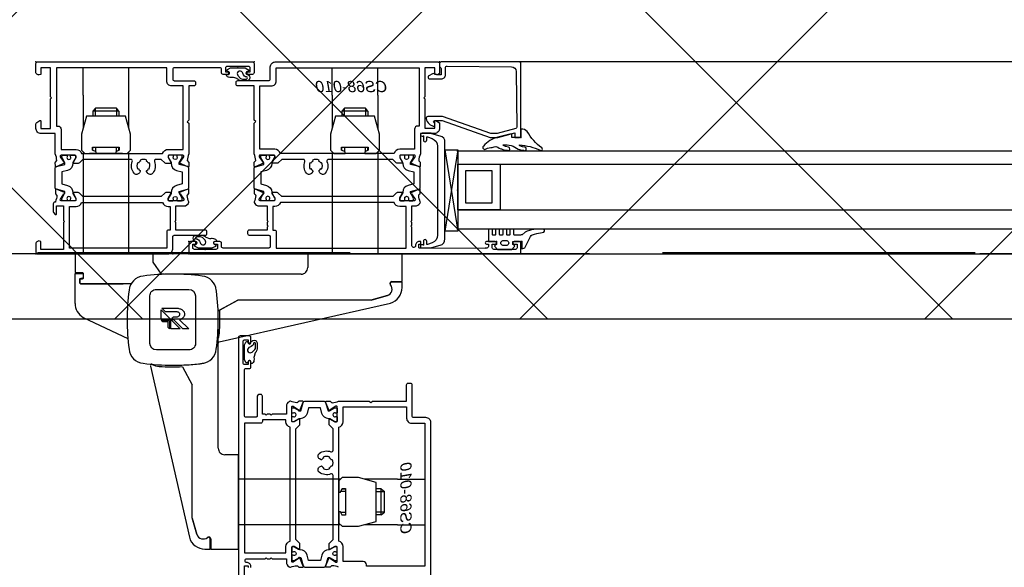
# Model space of a CAD drawing. Header units: centimetres. Extents: x -15121 to 17422, y -60492 to 0.
# Tile 250 of 256: x 3030 to 3060, y -30441 to -30424. Entities that reach past the tile are written whole.
import ezdxf
from ezdxf.enums import TextEntityAlignment as Align
from ezdxf.lldxf.tags import DXFTag

# ---------------------------------------------------------------- set-up
doc = ezdxf.new("R2010")
doc.units = ezdxf.units.CM
doc.header["$LTSCALE"] = 60
for name, pattern in [('__FK_przerywana', [0.32004, 0.16002, -0.16002]), ('DP', [0.5, 0.3, -0.2]), ('KRE-SR', [0.2, 0.12, -0.08])]:
    doc.linetypes.add(name, pattern=pattern)
for name, color, linetype in [('AIKA NADPROŻA2', 7, 'Continuous'), ('AIKA powierzchnie2', 2, 'Continuous'), ('AIKA sufity podwieszane', 8, 'Continuous'), ('AIKA ŚCIANA2', 8, 'Continuous'), ('BA_drz', 7, 'Continuous'), ('podciagi i nadproza', 7, 'DP'), ('RI-PROFILE', 8, 'Continuous')]:
    doc.layers.add(name, color=color, linetype=linetype)
doc.styles.add('T5', font='arial.ttf', dxfattribs={"oblique": 10, "height": 3.5})
tags = doc.linetypes.add('KRE-DR', pattern=[0.1, 0.06, -0.04]).pattern_tags.tags
tags[6:7] = [DXFTag(74, 4), DXFTag(75, 0), DXFTag(340, '0'), DXFTag(46, 1.0), DXFTag(50, 0.0), DXFTag(44, 0.0), DXFTag(45, 0.0)]
tags[4:5] = [DXFTag(74, 4), DXFTag(75, 0), DXFTag(340, '0'), DXFTag(46, 1.0), DXFTag(50, 0.0), DXFTag(44, 0.0), DXFTag(45, 0.0)]

# ---------------------------------------------------------------- blocks, each defined once
blk = doc.blocks.new('PDKŁ')
for p, q in [((3.91, 12.5), (0.01, -12.5)), ((0.01, 12.5), (3.91, -12.5))]:
    blk.add_line(p, q)
blk.add_lwpolyline([(3.91, 12.5), (3.91, -12.5), (0, -12.5), (0, 12.5), (3.91, 12.5)])
blk = doc.blocks.new('drzwi90+50')
at = {"layer": 'RI-PROFILE'}
for p, q in [((-112.65, 5.9), (-149.65, 5.9)), ((-163.05, 4.884), (-163.05, 5.719)), ((-161.65, 4.884), (-161.65, 5.719)), ((-158.121, 5.507), (-158.121, 5.507)), ((-155.4, 4.884), (-155.4, 5.72)), ((-154, 4.884), (-154, 5.72)), ((-163.05, 4.884), (-163.05, 3.867)), ((-161.65, 3.867), (-161.65, 4.884)), ((-155.4, 4.884), (-155.4, 3.867)), ((-154, 4.884), (-154, 3.867)), ((-162.75, 4.384), (-162.67, 4.484)), ((-161.95, 4.384), (-162.75, 4.384)), ((-162.75, 4.384), (-162.75, 4.233)), ((-162.03, 4.484), (-162.67, 4.484)), ((-162.67, 4.233), (-162.67, 4.484)), ((-161.95, 4.384), (-162.03, 4.484)), ((-162.03, 4.484), (-162.03, 4.233)), ((-161.95, 4.384), (-161.95, 4.233)), ((-155.1, 4.384), (-155.02, 4.484)), ((-154.3, 4.384), (-155.1, 4.384)), ((-155.1, 4.384), (-155.1, 4.233)), ((-154.38, 4.484), (-155.02, 4.484)), ((-155.02, 4.233), (-155.02, 4.484)), ((-154.38, 4.484), (-154.38, 4.233)), ((-154.3, 4.384), (-154.38, 4.484)), ((-154.3, 4.384), (-154.3, 4.233)), ((-163.05, 3.134), (-163.05, -0.001)), ((-161.84, 3.084), (-162.86, 3.084)), ((-162.75, 3.179), (-162.75, 3.284)), ((-162.67, 3.284), (-162.67, 3.143)), ((-162.03, 3.143), (-162.03, 3.284)), ((-161.95, 3.179), (-161.95, 3.284)), ((-161.65, -0.001), (-161.65, 3.134)), ((-155.4, 3.134), (-155.4, -0.001)), ((-154.19, 3.084), (-155.21, 3.084)), ((-155.1, 3.179), (-155.1, 3.284)), ((-155.02, 3.284), (-155.02, 3.143)), ((-154.38, 3.143), (-154.38, 3.284)), ((-154.3, 3.179), (-154.3, 3.284)), ((-154, 3.134), (-154, -0.001)), ((-159.479, 0.392), (-159.479, 0.392)), ((-149.65, 0), (-112.65, 0)), ((-161.8, -0.001), (-162.9, -0.001)), ((-153.25, -0.001), (-156.15, -0.001)), ((-156.15, -0.001), (-156.15, -0.421)), ((-154.15, -0.001), (-155.25, -0.001)), ((-153.25, -0.851), (-153.25, -0.001)), ((-163.3, -1.52), (-163.3, -0.601)), ((-163.08, -0.751), (-163.12, -0.751)), ((-156.352, -0.621), (-160.25, -0.621)), ((-153.62, -0.921), (-153.62, -0.901)), ((-153.57, -0.851), (-153.25, -0.851)), ((-153.25, -0.871), (-153.57, -0.871)), ((-153.25, -1.029), (-153.25, -0.871)), ((-158.868, -2.701), (-153.612, -1.509)), ((-158.3, -1.421), (-158.856, -1.725)), ((-158.856, -1.721), (-158.3, -1.421)), ((-154.2, -1.421), (-158.3, -1.421)), ((-153.705, -1.276), (-154.211, -1.421)), ((-154.2, -1.421), (-153.703, -1.276)), ((-158.9, -5.969), (-158.9, -2.071)), ((-158.895, -2.701), (-158.868, -2.701)), ((-160.299, -3.421), (-160.249, -3.421)), ((-158.28, -6.171), (-158.7, -6.171)), ((-158.28, -9.071), (-158.28, -6.171)), ((-155.145, -6.921), (-158.28, -6.921)), ((-153.395, -6.921), (-154.411, -6.921)), ((-153.395, -6.921), (-152.558, -6.921)), ((-158.28, -8.171), (-158.28, -7.071)), ((-155.195, -8.131), (-155.195, -7.111)), ((-155.099, -7.221), (-154.995, -7.221)), ((-153.895, -7.221), (-154.045, -7.221)), ((-153.895, -7.221), (-153.795, -7.301)), ((-153.895, -8.021), (-153.895, -7.221)), ((-154.995, -7.301), (-155.136, -7.301)), ((-154.045, -7.301), (-153.795, -7.301)), ((-153.795, -7.941), (-153.795, -7.301)), ((-155.136, -7.941), (-154.995, -7.941)), ((-155.099, -8.021), (-154.995, -8.021)), ((-153.795, -7.941), (-154.045, -7.941)), ((-153.895, -8.021), (-154.045, -8.021)), ((-153.895, -8.021), (-153.795, -7.941)), ((-155.145, -8.321), (-158.28, -8.321)), ((-153.395, -8.321), (-154.411, -8.321)), ((-153.395, -8.321), (-152.558, -8.321)), ((-159.2, -8.701), (-159.18, -8.701)), ((-159.15, -9.071), (-159.15, -8.751)), ((-159.13, -8.751), (-159.13, -9.071)), ((-159.13, -9.071), (-158.28, -9.071))]:
    blk.add_line(p, q, dxfattribs=at)
at = {"layer": 'RI-PROFILE', "linetype": 'KRE-DR'}
for p, q in [((-160.98, -3.453), (-159.788, -8.709)), ((-160, -3.465), (-159.7, -4.021)), ((-159.7, -8.121), (-159.7, -4.021)), ((-159.554, -8.616), (-159.7, -8.11)), ((-159.7, -8.121), (-159.554, -8.618)), ((-159.307, -9.071), (-159.15, -9.071))]:
    blk.add_line(p, q, dxfattribs=at)
at = {"layer": 'RI-PROFILE'}
for points in [[(-160.089, 2.788, -0.634584), (-160.071, 2.822), (-159.959, 2.987, 0.606807), (-159.984, 3.034), (-160.415, 3.034, 0.414214), (-160.435, 3.014), (-160.435, 2.959, 0.131676), (-160.432, 2.949), (-160.36, 2.824), (-160.36, 2.784), (-160.48, 2.784), (-160.509, 2.784, -0.198555), (-160.545, 2.798), (-160.65, 2.904), (-160.813, 2.904, 0.52837), (-160.859, 2.836, -0.26311), (-160.911, 2.481, -0.530631), (-161.077, 2.491), (-161.103, 2.536, -0.386734), (-161.097, 2.563, 0.112751), (-161.046, 2.621), (-161.028, 2.603, 0.272863), (-161.027, 2.806), (-161.046, 2.788, 0.145875), (-161.116, 2.858), (-161.098, 2.877, 0.273231), (-161.301, 2.877), (-161.283, 2.858, 0.145873), (-161.354, 2.788), (-161.372, 2.806, 0.272961), (-161.372, 2.603), (-161.354, 2.621, 0.112964), (-161.302, 2.562, -0.386405), (-161.297, 2.536), (-161.323, 2.491, -0.53092), (-161.488, 2.481, -0.263409), (-161.54, 2.836, 0.527324), (-161.587, 2.904), (-163.059, 2.904), (-163.165, 2.798, -0.193638), (-163.2, 2.784), (-163.35, 2.784), (-163.35, 2.824), (-163.277, 2.949, 0.225639), (-163.275, 2.959), (-163.275, 3.014, 0.378023), (-163.295, 3.034), (-163.727, 3.034, 0.606807), (-163.752, 2.987), (-163.642, 2.82, -0.743149), (-163.623, 2.785), (-163.877, 2.678, -0.535124), (-163.904, 2.696), (-163.905, 2.809, -0.194092), (-163.899, 2.823), (-163.866, 2.858, 0.197355), (-163.86, 2.872, 0.109095), (-163.91, 3.075), (-163.91, 3.698), (-164.34, 3.698, -0.414214), (-164.5, 3.858), (-164.5, 3.998, -0.26784), (-164.475, 4.041), (-164.38, 4.096, -0.577486), (-164.35, 4.079), (-164.35, 3.859), (-164.05, 3.859), (-164.05, 4.769), (-164.02, 4.799), (-164.05, 4.829), (-164.05, 5.719), (-164.35, 5.719), (-164.35, 5.517), (-164.417, 5.499, -0.199036), (-164.432, 5.501), (-164.475, 5.526, -0.267999), (-164.5, 5.569), (-164.5, 5.849, -0.414214), (-164.45, 5.899), (-157.85, 5.899, -0.414214), (-157.8, 5.849), (-157.8, 5.569, -0.414214), (-157.85, 5.519), (-158.01, 5.519), (-158.01, 5.599), (-157.92, 5.599), (-157.92, 5.709, 0.414214), (-157.97, 5.759), (-158.63, 5.759, 0.414214), (-158.68, 5.709), (-158.68, 5.599), (-158.59, 5.599), (-158.59, 5.519), (-158.75, 5.519, -0.414214), (-158.8, 5.569), (-158.8, 5.669, 0.414214), (-158.85, 5.719), (-160.25, 5.719, 0.414214), (-160.3, 5.669), (-160.3, 5.374, 0.414214), (-160.25, 5.324), (-159.65, 5.324, -0.414214), (-159.6, 5.274), (-159.6, 5.214, -0.414214), (-159.65, 5.164), (-159.8, 5.164), (-159.8, 4.114), (-159.85, 4.064), (-159.8, 4.014), (-159.8, 3.075, 0.114289), (-159.85, 2.872, 0.197355), (-159.845, 2.858), (-159.812, 2.823, -0.194092), (-159.806, 2.809), (-159.806, 2.696, -0.535124), (-159.834, 2.678)], [(-155.797, 2.563, 0.112813), (-155.746, 2.622), (-155.728, 2.603, 0.272961), (-155.727, 2.807), (-155.746, 2.788, 0.14588), (-155.816, 2.859), (-155.798, 2.877, 0.273255), (-156.001, 2.877), (-155.983, 2.859, 0.14598), (-156.054, 2.788), (-156.072, 2.807, 0.272863), (-156.072, 2.603), (-156.054, 2.622, 0.112856), (-156.002, 2.563, -0.386415), (-155.997, 2.537), (-156.023, 2.492, -0.530912), (-156.188, 2.481, -0.263412), (-156.24, 2.837, 0.527237), (-156.287, 2.905), (-156.949, 2.905), (-157.055, 2.8, -0.198435), (-157.09, 2.785), (-157.24, 2.785), (-157.24, 2.825), (-157.167, 2.95, 0.131589), (-157.165, 2.96), (-157.165, 3.015, 0.414214), (-157.185, 3.035), (-157.616, 3.035, 0.606807), (-157.64, 2.988), (-157.528, 2.822, -0.629353), (-157.509, 2.787), (-157.765, 2.679, -0.536162), (-157.793, 2.697), (-157.794, 2.811, -0.197654), (-157.788, 2.825), (-157.755, 2.858, 0.205169), (-157.749, 2.873, 0.106092), (-157.8, 3.076), (-157.8, 4.015), (-157.75, 4.065), (-157.8, 4.115), (-157.8, 5.165), (-158.3, 5.165, -0.414214), (-158.35, 5.215), (-158.35, 5.275, -0.414214), (-158.3, 5.325), (-157.35, 5.325, 0.414292), (-157.3, 5.375), (-157.3, 5.75, -0.414292), (-157.15, 5.9), (-152.15, 5.9, -0.414214), (-152.1, 5.85), (-152.1, 5.542), (-152.168, 5.503, -0.199244), (-152.183, 5.5), (-152.25, 5.519), (-152.25, 5.72), (-152.55, 5.72), (-152.55, 4.83), (-152.58, 4.8), (-152.55, 4.77), (-152.55, 3.86), (-152.25, 3.86), (-152.25, 4.08, -0.577388), (-152.22, 4.097), (-152.1, 4.028), (-152.1, 3.863, -0.414214), (-152.262, 3.7), (-152.69, 3.7), (-152.69, 3.076, 0.106121), (-152.74, 2.873, 0.205169), (-152.734, 2.858), (-152.702, 2.825, -0.197654), (-152.696, 2.811), (-152.696, 2.697, -0.536162), (-152.724, 2.679), (-152.979, 2.787, -0.626446), (-152.962, 2.822), (-152.849, 2.988, 0.606807), (-152.874, 3.035), (-153.305, 3.035, 0.414214), (-153.325, 3.015), (-153.325, 2.96, 0.131589), (-153.322, 2.95), (-153.25, 2.825), (-153.25, 2.785), (-153.399, 2.785, -0.198435), (-153.435, 2.8), (-153.54, 2.905), (-155.513, 2.905, 0.527301), (-155.559, 2.837, -0.263181), (-155.611, 2.482, -0.530303), (-155.776, 2.492), (-155.803, 2.537, -0.387107)], [(-149.73, 3.899, -0.287858), (-149.757, 3.853), (-150.328, 3.7), (-150.526, 3.7), (-152.006, 4.22), (-152.465, 4.22, 0.459407), (-152.516, 4.16, 0.329042), (-152.25, 3.922), (-152.25, 3.996, 0.256151), (-152.267, 4.034), (-152.277, 4.043, -0.632112), (-152.25, 4.1), (-152.026, 4.1), (-150.546, 3.58), (-150.312, 3.58), (-150.082, 3.642), (-149.79, 3.72), (-149.79, 3.58), (-149.65, 3.58, 0.418945), (-149.6, 3.631), (-149.6, 5.85, 0.414214), (-149.65, 5.9), (-152.05, 5.9, 0.414214), (-152.1, 5.85), (-152.1, 5.771, 0.287257), (-152.085, 5.736), (-152.064, 5.715, -0.267249), (-152.05, 5.68), (-152.05, 5.5), (-152.2, 5.5), (-152.2, 5.513), (-152.3, 5.545), (-152.45, 5.459), (-152.45, 5.43), (-152.45, 5.429), (-152.45, 5.427, 0.454319), (-152.4, 5.38), (-152.05, 5.38, 0.462511), (-151.92, 5.51), (-151.919, 5.72, -0.416568), (-151.869, 5.77), (-149.896, 5.754, -0.405463), (-149.748, 5.606)], [(-160.608, 3.084, -0.333959), (-160.435, 3.214), (-160.374, 3.214), (-159.98, 3.214), (-159.98, 5.164), (-160.33, 5.164, -0.414214), (-160.48, 5.314), (-160.48, 5.719), (-163.87, 5.719), (-163.87, 3.929), (-163.83, 3.929, -0.414214), (-163.73, 3.829), (-163.73, 3.214), (-163.266, 3.214, -0.320603), (-163.102, 3.084)], [(-158.03, 5.593, 0.767684), (-158.01, 5.519), (-157.998, 5.518, -0.085146), (-157.987, 5.515, -0.196823), (-157.939, 5.46, -0.478694), (-158.008, 5.324), (-158.198, 5.324), (-158.198, 5.324, -0.174661), (-158.275, 5.351), (-158.282, 5.358), (-158.319, 5.384), (-158.322, 5.386), (-158.43, 5.421, 0.068397), (-158.502, 5.419), (-158.515, 5.419, -0.170232), (-158.639, 5.466, -0.665595), (-158.62, 5.519), (-158.59, 5.519, 0.766536), (-158.57, 5.593), (-158.615, 5.619, -0.60612), (-158.612, 5.672), (-158.523, 5.714), (-158.502, 5.719), (-158.097, 5.719), (-158.076, 5.714), (-157.987, 5.672, -0.606131), (-157.985, 5.619)], [(-158.296, 5.48), (-158.217, 5.393, 0.18506), (-158.157, 5.375), (-158.027, 5.375), (-158.007, 5.387), (-158, 5.409), (-158.01, 5.43), (-158.032, 5.439), (-158.043, 5.44), (-158.062, 5.443), (-158.094, 5.464), (-158.121, 5.507), (-158.141, 5.553), (-158.156, 5.58, 0.433179), (-158.288, 5.602, 0.420657), (-158.296, 5.48, -1.025064)], [(-153.498, 3.085), (-156.992, 3.085, 0.33408), (-157.165, 3.215), (-157.62, 3.215), (-157.62, 5.165), (-157.27, 5.165, 0.414214), (-157.12, 5.315), (-157.12, 5.72), (-152.73, 5.72), (-152.73, 3.93), (-152.77, 3.93, 0.414214), (-152.87, 3.83), (-152.87, 3.215), (-152.87, 3.215), (-153.325, 3.215, 0.333959)], [(-152.469, 0.293, -0.638068), (-152.495, 0.312), (-152.495, 0.385, 1.146176), (-152.595, 0.385), (-152.595, 0.275), (-152.64, 0.275), (-152.685, 0.275), (-152.685, 0.23), (-152.685, 0.186), (-152.64, 0.184), (-152.407, 0.184), (-152.372, 0.184), (-152.339, 0.197), (-152.082, 0.267, 0.351665), (-151.935, 0.46), (-151.935, 3.431, 0.362129), (-152.082, 3.624), (-152.339, 3.694), (-152.372, 3.706), (-152.407, 3.706), (-152.64, 3.706, 0.99031), (-152.64, 3.615), (-152.595, 3.615), (-152.595, 3.505, 1.11146), (-152.495, 3.505), (-152.495, 3.579, -0.655905), (-152.469, 3.598), (-152.329, 3.547, -0.31307), (-152.165, 3.312), (-152.165, 0.579, -0.342952), (-152.329, 0.344)], [(-150.112, 3.202), (-150.024, 3.189, 1), (-149.953, 3.256, 0.221584), (-149.982, 3.282), (-150.072, 3.305), (-150.138, 3.329), (-150.147, 3.338), (-150.145, 3.355, -0.175319), (-149.681, 3.221), (-149.572, 3.19), (-149.52, 3.193, 1), (-149.443, 3.242, 0.317302), (-149.477, 3.283), (-149.552, 3.293), (-149.63, 3.323), (-149.643, 3.328), (-149.643, 3.341), (-149.643, 3.353, -0.074745), (-149.007, 3.192, 1), (-148.945, 3.241, 0.20561), (-148.962, 3.258, -0.095737), (-149.405, 3.76, 0.250819), (-149.6, 3.83), (-149.6, 3.58), (-149.833, 3.58), (-149.88, 3.58), (-149.88, 3.691), (-149.944, 3.676), (-150.312, 3.587, 0.13918), (-150.756, 3.313, 0.962884), (-150.671, 3.228, -0.084626), (-150.481, 3.275, -0.323058), (-150.267, 3.251), (-150.215, 3.231), (-150.198, 3.225, 0.058863)], [(-163.276, 2.96), (-163.364, 2.807, 0.13166), (-163.368, 2.792, -0.358413), (-163.532, 2.563), (-163.706, 2.518), (-163.706, 2.15), (-163.532, 2.104, -0.358413), (-163.368, 1.876, 0.164629), (-163.364, 1.861), (-163.277, 1.708), (-163.277, 1.658, -0.461597), (-163.301, 1.635), (-163.411, 1.635, -0.434504), (-163.436, 1.659), (-163.436, 1.68, 1.657677), (-163.541, 1.683), (-163.541, 1.659, -0.439085), (-163.566, 1.635), (-163.676, 1.635, -0.438953), (-163.701, 1.659), (-163.701, 1.702, -0.158229), (-163.698, 1.712), (-163.61, 1.873), (-163.609, 1.917), (-163.869, 1.988, -0.319083), (-163.906, 2.034), (-163.906, 2.633, -0.340697), (-163.869, 2.682), (-163.609, 2.75), (-163.61, 2.795), (-163.698, 2.955, -0.126209), (-163.701, 2.965), (-163.701, 3.009, -0.414214), (-163.676, 3.034), (-163.566, 3.034, -0.414214), (-163.541, 3.009), (-163.541, 2.984, 1.657677), (-163.436, 2.987), (-163.436, 3.009, -0.414214), (-163.411, 3.034), (-163.301, 3.034, -0.414214), (-163.276, 3.009)], [(-160.435, 2.96), (-160.346, 2.807, -0.13166), (-160.342, 2.792, 0.358413), (-160.178, 2.563), (-160.005, 2.518), (-160.005, 2.15), (-160.178, 2.104, 0.358413), (-160.342, 1.876, -0.164629), (-160.346, 1.861), (-160.434, 1.708), (-160.434, 1.658, 0.461597), (-160.409, 1.635), (-160.3, 1.635, 0.434504), (-160.275, 1.659), (-160.275, 1.68, -1.657677), (-160.17, 1.683), (-160.17, 1.659, 0.439085), (-160.145, 1.635), (-160.035, 1.635, 0.438953), (-160.01, 1.659), (-160.01, 1.702, 0.158229), (-160.013, 1.712), (-160.1, 1.873), (-160.102, 1.917), (-159.842, 1.988, 0.319083), (-159.805, 2.034), (-159.805, 2.633, 0.340697), (-159.842, 2.682), (-160.102, 2.75), (-160.1, 2.795), (-160.013, 2.955, 0.126209), (-160.01, 2.965), (-160.01, 3.009, 0.414214), (-160.035, 3.034), (-160.145, 3.034, 0.414214), (-160.17, 3.009), (-160.17, 2.984, -1.657677), (-160.275, 2.987), (-160.275, 3.009, 0.414214), (-160.3, 3.034), (-160.41, 3.034, 0.414214), (-160.435, 3.009)], [(-157.299, 3.034), (-157.189, 3.034, -0.459063), (-157.165, 3.01), (-157.165, 2.961), (-157.253, 2.808, 0.13166), (-157.257, 2.793), (-157.257, 2.777, -0.340635), (-157.421, 2.565), (-157.594, 2.519), (-157.594, 2.151), (-157.421, 2.105, -0.340635), (-157.257, 1.893), (-157.257, 1.877, 0.13166), (-157.253, 1.862), (-157.164, 1.709), (-157.164, 1.66, -0.414214), (-157.189, 1.635), (-157.299, 1.635, -0.414214), (-157.324, 1.66), (-157.324, 1.682, 1.657677), (-157.429, 1.684), (-157.429, 1.66, -0.414214), (-157.454, 1.635), (-157.564, 1.635, -0.414214), (-157.589, 1.66), (-157.589, 1.704, -0.177104), (-157.587, 1.714), (-157.499, 1.874), (-157.497, 1.919), (-157.757, 1.987, -0.340697), (-157.794, 2.035), (-157.794, 2.635, -0.308868), (-157.755, 2.679), (-157.497, 2.751), (-157.499, 2.796), (-157.587, 2.956, 0.02896), (-157.589, 2.966), (-157.589, 3.01, -0.440048), (-157.564, 3.034), (-157.454, 3.034, -0.443383), (-157.429, 3.01), (-157.429, 2.986, 1.657677), (-157.324, 2.989), (-157.324, 3.01, -0.44283)], [(-159.8, 0.05, 0.414214), (-159.75, 0), (-149.65, 0, 0.414214), (-149.6, 0.05), (-149.6, 0.33, 0.414214), (-149.65, 0.38), (-149.809, 0.38, 0.99805), (-149.81, 0.3), (-149.72, 0.3), (-149.72, 0.19, -0.414214), (-149.77, 0.14), (-150.43, 0.14, -0.414214), (-150.48, 0.19), (-150.48, 0.3), (-150.48, 0.3), (-150.39, 0.3, 0.998176), (-150.39, 0.38), (-150.66, 0.38, 1.000716), (-150.66, 0.3), (-150.6, 0.3), (-150.6, 0.23, -0.414214), (-150.65, 0.18), (-150.7, 0.18), (-150.7, 0.165), (-152.72, 0.18, -0.412055), (-152.74, 0.2), (-152.74, 0.3), (-152.68, 0.3), (-152.68, 0.38), (-152.72, 0.38, 0.43156), (-152.839, 0.253, -0.43156), (-152.889, 0.2), (-152.9, 0.2, -0.414214), (-152.95, 0.25), (-152.95, 0.82), (-152.98, 0.85), (-152.95, 0.88), (-152.95, 0.97), (-152.98, 1), (-152.95, 1.03), (-152.95, 1.475), (-152.85, 1.475, 0.268304), (-152.709, 1.552), (-152.693, 1.579, 0.250573), (-152.692, 1.598, -0.103677), (-152.74, 1.797, -0.205169), (-152.734, 1.812), (-152.702, 1.845, 0.197654), (-152.696, 1.859), (-152.696, 1.973, 0.536162), (-152.724, 1.991), (-152.983, 1.881, 1.096781), (-152.964, 1.846), (-152.849, 1.682, -0.606807), (-152.874, 1.635), (-153.305, 1.635, -0.414214), (-153.325, 1.655), (-153.325, 1.71, -0.131589), (-153.322, 1.72), (-153.25, 1.845), (-153.25, 1.885), (-153.399, 1.885, 0.198435), (-153.435, 1.87), (-153.541, 1.764), (-156.949, 1.765), (-157.055, 1.87, 0.198435), (-157.09, 1.885), (-157.24, 1.885), (-157.24, 1.845), (-157.167, 1.72, -0.131589), (-157.165, 1.71), (-157.165, 1.655, -0.414214), (-157.185, 1.635), (-157.616, 1.635, -0.606807), (-157.64, 1.682), (-157.525, 1.846, 1.096781), (-157.506, 1.881), (-157.765, 1.991, 0.536162), (-157.793, 1.973), (-157.794, 1.859, 0.197654), (-157.788, 1.845), (-157.755, 1.812, -0.205169), (-157.749, 1.797, -0.103677), (-157.798, 1.598, 0.250573), (-157.797, 1.579), (-157.781, 1.552, 0.268304), (-157.64, 1.475), (-157.4, 1.475), (-157.4, 1.03), (-157.37, 1), (-157.4, 0.97), (-157.4, 0.88), (-157.37, 0.85), (-157.4, 0.82), (-157.4, 0.735), (-157.95, 0.735, 0.414214), (-158, 0.685), (-158, 0.625, 0.414165), (-157.95, 0.575), (-157.35, 0.575), (-157.347, 0.575), (-157.345, 0.575), (-157.344, 0.575), (-157.342, 0.575), (-157.341, 0.574), (-157.339, 0.574), (-157.338, 0.574), (-157.336, 0.573), (-157.335, 0.573), (-157.333, 0.572), (-157.332, 0.572), (-157.331, 0.571), (-157.329, 0.571), (-157.328, 0.57), (-157.326, 0.569), (-157.325, 0.568), (-157.323, 0.568), (-157.322, 0.567), (-157.321, 0.566), (-157.319, 0.565), (-157.318, 0.564), (-157.317, 0.563), (-157.315, 0.562), (-157.314, 0.56), (-157.313, 0.559), (-157.312, 0.558), (-157.311, 0.557), (-157.31, 0.555), (-157.309, 0.554), (-157.308, 0.553), (-157.307, 0.551), (-157.306, 0.55), (-157.306, 0.549), (-157.305, 0.547), (-157.304, 0.546), (-157.303, 0.544), (-157.303, 0.543), (-157.302, 0.541), (-157.302, 0.54), (-157.301, 0.538), (-157.301, 0.537), (-157.301, 0.535), (-157.3, 0.534), (-157.3, 0.532), (-157.3, 0.531), (-157.3, 0.529), (-157.3, 0.528), (-157.3, 0.526), (-157.3, 0.525), (-157.3, 0.525), (-157.3, 0.23, -0.414214), (-157.35, 0.18), (-158.75, 0.18, -0.414214), (-158.8, 0.23), (-158.8, 0.33, 0.414214), (-158.85, 0.38), (-159.01, 0.38, 0.998203), (-159.01, 0.3), (-158.92, 0.3), (-158.92, 0.19, -0.414214), (-158.97, 0.14), (-159.63, 0.14, -0.414214), (-159.68, 0.19), (-159.68, 0.3), (-159.59, 0.3), (-159.59, 0.38), (-159.75, 0.38, 0.414214), (-159.8, 0.33)], [(-160.48, 0.179), (-163.47, 0.179), (-163.47, 1.454), (-163.266, 1.454, 0.320603), (-163.102, 1.584), (-160.608, 1.584, 0.333959), (-160.435, 1.454), (-160.38, 1.454), (-160.38, 0.734), (-160.43, 0.734, 0.414214), (-160.48, 0.684)], [(-149.614, 0.58), (-149.798, 0.58, -0.414214), (-149.818, 0.6), (-149.818, 0.74, 0.414214), (-149.838, 0.76), (-149.918, 0.76, 0.414214), (-149.938, 0.74), (-149.938, 0.6, -0.414214), (-149.958, 0.58), (-150.018, 0.58, -0.414214), (-150.038, 0.6), (-150.038, 0.74, 0.414214), (-150.058, 0.76), (-150.138, 0.76, 0.414214), (-150.158, 0.74), (-150.158, 0.6, -0.414214), (-150.178, 0.58), (-150.238, 0.58, -0.414214), (-150.258, 0.6), (-150.258, 0.74, 0.414208), (-150.278, 0.76), (-150.358, 0.76, 0.414219), (-150.378, 0.74), (-150.378, 0.6, -0.414214), (-150.398, 0.58), (-150.458, 0.58, -0.414214), (-150.478, 0.6), (-150.478, 0.74, 0.413901), (-150.498, 0.76), (-150.578, 0.76, 0.410424), (-150.598, 0.74), (-150.598, 0.38), (-150.349, 0.38), (-150.349, 0.38), (-150.349, 0.291), (-150.4, 0.262, 0.392584), (-150.406, 0.225), (-150.321, 0.14), (-149.879, 0.14), (-149.795, 0.224, 0.342583), (-149.796, 0.256), (-149.848, 0.29), (-149.848, 0.38), (-149.578, 0.38), (-149.578, 0.16), (-149.483, 0.189), (-149.31, 0.536, -0.146205), (-149.183, 0.61), (-149.113, 0.629), (-148.952, 0.661), (-148.896, 0.669, 0.694648), (-148.93, 0.76), (-149.09, 0.76), (-149.202, 0.748, 0.091297), (-149.473, 0.666), (-149.566, 0.591, -0.148233)], [(-159.57, 0.305, 0.767684), (-159.59, 0.38), (-159.602, 0.381, -0.085146), (-159.613, 0.384, -0.196823), (-159.66, 0.439, -0.478694), (-159.591, 0.575), (-159.401, 0.575), (-159.401, 0.575, -0.174661), (-159.325, 0.547), (-159.317, 0.541), (-159.281, 0.515), (-159.277, 0.513), (-159.169, 0.477, 0.068397), (-159.097, 0.48), (-159.084, 0.48, -0.170232), (-158.96, 0.433, -0.665595), (-158.98, 0.38), (-159.009, 0.38, 0.766536), (-159.03, 0.305), (-158.985, 0.279, -0.60612), (-158.987, 0.226), (-159.076, 0.185), (-159.097, 0.18), (-159.502, 0.18), (-159.523, 0.185), (-159.612, 0.226, -0.606131), (-159.615, 0.279)], [(-159.304, 0.419), (-159.383, 0.505, 0.18506), (-159.442, 0.524), (-159.572, 0.524), (-159.593, 0.512), (-159.6, 0.49), (-159.59, 0.468), (-159.568, 0.46), (-159.556, 0.459), (-159.538, 0.456), (-159.505, 0.435), (-159.479, 0.392), (-159.459, 0.346), (-159.444, 0.319, 0.433179), (-159.312, 0.297, 0.420657), (-159.304, 0.419, -1.025064)], [(-157.973, -2.751, 0.767684), (-157.899, -2.731), (-157.897, -2.719, -0.085146), (-157.895, -2.708, -0.196823), (-157.839, -2.661, -0.478694), (-157.703, -2.73), (-157.703, -2.92), (-157.703, -2.92, -0.174661), (-157.731, -2.996), (-157.738, -3.004), (-157.763, -3.04), (-157.766, -3.044), (-157.801, -3.152, 0.068397), (-157.798, -3.224), (-157.798, -3.237, -0.170232), (-157.845, -3.361, -0.665595), (-157.898, -3.341), (-157.898, -3.312, 0.766536), (-157.973, -3.292), (-157.999, -3.336, -0.60612), (-158.052, -3.334), (-158.094, -3.245), (-158.098, -3.224), (-158.098, -2.819), (-158.094, -2.798), (-158.052, -2.709, -0.606131), (-157.999, -2.706)], [(-157.86, -3.017), (-157.773, -2.938, 0.18506), (-157.755, -2.879), (-157.755, -2.749), (-157.766, -2.728), (-157.789, -2.721), (-157.81, -2.731), (-157.819, -2.753), (-157.82, -2.765), (-157.822, -2.783), (-157.844, -2.816), (-157.887, -2.842), (-157.933, -2.862), (-157.96, -2.877, 0.433179), (-157.981, -3.009, 0.420657), (-157.86, -3.017, -1.025064)], [(-155.244, -5.022), (-155.244, -5.132, -0.459063), (-155.268, -5.156), (-155.317, -5.156), (-155.471, -5.068, 0.13166), (-155.486, -5.064), (-155.501, -5.064, -0.340635), (-155.714, -4.9), (-155.759, -4.727), (-156.127, -4.727), (-156.173, -4.9, -0.340635), (-156.386, -5.064), (-156.401, -5.064, 0.13166), (-156.416, -5.068), (-156.569, -5.157), (-156.618, -5.157, -0.414214), (-156.643, -5.132), (-156.643, -5.022, -0.414214), (-156.618, -4.997), (-156.597, -4.997, 1.657677), (-156.594, -4.892), (-156.618, -4.892, -0.414214), (-156.643, -4.867), (-156.643, -4.757, -0.414214), (-156.618, -4.732), (-156.575, -4.732, -0.177104), (-156.565, -4.734), (-156.405, -4.822), (-156.36, -4.824), (-156.291, -4.564, -0.340697), (-156.243, -4.527), (-155.644, -4.527, -0.308868), (-155.6, -4.566), (-155.527, -4.824), (-155.482, -4.822), (-155.322, -4.734, 0.02896), (-155.312, -4.732), (-155.268, -4.732, -0.440048), (-155.244, -4.757), (-155.244, -4.867, -0.443383), (-155.268, -4.892), (-155.293, -4.892, 1.657677), (-155.29, -4.997), (-155.268, -4.997, -0.44283)], [(-155.193, -8.823), (-155.193, -5.329, 0.33408), (-155.063, -5.156), (-155.063, -4.701), (-153.113, -4.701), (-153.113, -5.051, 0.414214), (-152.963, -5.201), (-152.558, -5.201), (-152.558, -9.591), (-154.349, -9.591), (-154.349, -9.551, 0.414214), (-154.449, -9.451), (-155.063, -9.451), (-155.063, -9.451), (-155.063, -8.996, 0.333959)]]:
    blk.add_lwpolyline(points, format="xyb", close=True, dxfattribs=at)
for points in [[(-162.05, 3.084), (-161.7, 3.084), (-161.6, 3.184), (-161.6, 3.684), (-161.75, 4.234), (-162.95, 4.234), (-163.1, 3.684), (-163.1, 3.184), (-163, 3.084), (-162.65, 3.084), (-162.65, 3.134), (-162.76, 3.184), (-162.76, 3.284), (-161.94, 3.284), (-161.94, 3.184), (-162.05, 3.134), (-162.05, 3.084)], [(-154.4, 3.084), (-154.05, 3.084), (-153.95, 3.184), (-153.95, 3.684), (-154.1, 4.234), (-155.3, 4.234), (-155.45, 3.684), (-155.45, 3.184), (-155.35, 3.084), (-155, 3.084), (-155, 3.134), (-155.11, 3.184), (-155.11, 3.284), (-154.29, 3.284), (-154.29, 3.184), (-154.4, 3.134), (-154.4, 3.084)], [(-151.544, 2.759), (-110.755, 2.759), (-110.755, 3.159), (-151.544, 3.159)], [(-151.544, 1.359), (-110.755, 1.359), (-110.755, 0.759), (-151.544, 0.759)], [(-160.068, -2.304), (-160.359, -2.304), (-160.359, -2.013), (-160.65, -2.014), (-160.65, -1.722), (-160.068, -2.304)], [(-160.184, -1.935), (-160.17, -1.934), (-160.154, -1.93), (-160.136, -1.924), (-160.12, -1.916), (-160.105, -1.905), (-160.093, -1.892), (-160.085, -1.875), (-160.082, -1.856), (-160.085, -1.834), (-160.088, -1.825), (-160.093, -1.817), (-160.106, -1.803), (-160.122, -1.792), (-160.141, -1.785), (-160.161, -1.78), (-160.181, -1.777), (-160.2, -1.776), (-160.521, -1.776), (-160.629, -1.667), (-160.194, -1.667), (-160.164, -1.668), (-160.136, -1.671), (-160.11, -1.676), (-160.085, -1.683), (-160.062, -1.691), (-160.04, -1.701), (-160.021, -1.712), (-160.003, -1.724), (-159.987, -1.738), (-159.973, -1.752), (-159.961, -1.768), (-159.951, -1.784), (-159.943, -1.801), (-159.938, -1.819), (-159.934, -1.837), (-159.934, -1.855), (-159.936, -1.882), (-159.943, -1.908), (-159.956, -1.933), (-159.973, -1.957), (-159.995, -1.978), (-160.021, -1.998), (-160.052, -2.014), (-160.086, -2.027), (-159.799, -2.304), (-159.992, -2.304), (-160.288, -2.009), (-160.297, -1.999), (-160.302, -1.989), (-160.305, -1.975), (-160.305, -1.965), (-160.302, -1.956), (-160.297, -1.949), (-160.29, -1.944), (-160.281, -1.94), (-160.27, -1.937), (-160.239, -1.935), (-160.184, -1.935)], [(-163.05, -1.953), (-161.676, -2.602)], [(-160.393, -2.047), (-160.393, -2.304), (-160.437, -2.259), (-160.438, -2.091), (-160.607, -2.092), (-160.65, -2.047), (-160.393, -2.047)], [(-155.195, -7.921), (-155.195, -8.271), (-155.095, -8.371), (-154.595, -8.371), (-154.045, -8.221), (-154.045, -7.021), (-154.595, -6.871), (-155.095, -6.871), (-155.195, -6.971), (-155.195, -7.321), (-155.145, -7.321), (-155.095, -7.211), (-154.995, -7.211), (-154.995, -8.031), (-155.095, -8.031), (-155.145, -7.921), (-155.195, -7.921)]]:
    blk.add_lwpolyline(points, dxfattribs=at)
for points in [[(-152.902, 1.714), (-152.99, 1.874), (-152.992, 1.919), (-152.732, 1.987, 0.340697), (-152.695, 2.035), (-152.695, 2.635, 0.340697), (-152.732, 2.683), (-152.992, 2.751), (-152.99, 2.796), (-152.902, 2.956), (-152.902, 2.956), (-152.902, 2.957), (-152.902, 2.957), (-152.902, 2.957), (-152.902, 2.957), (-152.902, 2.957), (-152.902, 2.958), (-152.902, 2.958), (-152.902, 2.958), (-152.902, 2.958), (-152.901, 2.958), (-152.901, 2.959), (-152.901, 2.959), (-152.901, 2.959), (-152.901, 2.959), (-152.901, 2.959), (-152.901, 2.959), (-152.901, 2.96), (-152.901, 2.96), (-152.901, 2.96), (-152.901, 2.96), (-152.901, 2.96), (-152.901, 2.961), (-152.901, 2.961), (-152.9, 2.961), (-152.9, 2.961), (-152.9, 2.962), (-152.9, 2.962), (-152.9, 2.962), (-152.9, 2.962), (-152.9, 2.962), (-152.9, 2.963), (-152.9, 2.963), (-152.9, 2.963), (-152.9, 2.963), (-152.9, 2.963), (-152.9, 2.964), (-152.9, 2.964), (-152.9, 2.964), (-152.9, 2.964), (-152.9, 2.964), (-152.9, 2.965), (-152.9, 2.965), (-152.9, 2.965), (-152.9, 2.965), (-152.9, 2.965), (-152.9, 2.966), (-152.9, 2.966), (-152.9, 2.966), (-152.9, 2.966), (-152.9, 3.01, 0.440048), (-152.925, 3.034), (-153.035, 3.034, 0.443383), (-153.06, 3.01), (-153.06, 2.986, -1.657677), (-153.165, 2.989), (-153.165, 3.01, 0.44283), (-153.19, 3.034), (-153.3, 3.034, 0.459063), (-153.324, 3.01), (-153.324, 2.961), (-153.236, 2.808, -0.13166), (-153.232, 2.793), (-153.232, 2.777, 0.340635), (-153.068, 2.565), (-152.895, 2.519), (-152.895, 2.151), (-153.068, 2.105, 0.340635), (-153.232, 1.893), (-153.232, 1.877, -0.13166), (-153.236, 1.862), (-153.325, 1.709), (-153.325, 1.66, 0.414214), (-153.3, 1.635), (-153.19, 1.635, 0.414214), (-153.165, 1.66), (-153.165, 1.682, -1.657677), (-153.06, 1.684), (-153.06, 1.66, 0.414214), (-153.035, 1.635), (-152.925, 1.635, 0.414214), (-152.9, 1.66), (-152.9, 1.704), (-152.9, 1.704), (-152.9, 1.704), (-152.9, 1.705), (-152.9, 1.705), (-152.9, 1.705), (-152.9, 1.705), (-152.9, 1.705), (-152.9, 1.706), (-152.9, 1.706), (-152.9, 1.706), (-152.9, 1.706), (-152.9, 1.706), (-152.9, 1.707), (-152.9, 1.707), (-152.9, 1.707), (-152.9, 1.707), (-152.9, 1.707), (-152.9, 1.708)], [(-160.651, 1.764), (-163.06, 1.765), (-163.165, 1.869, 0.198555), (-163.2, 1.884), (-163.23, 1.884), (-163.35, 1.884), (-163.35, 1.844), (-163.277, 1.718, -0.131676), (-163.275, 1.708), (-163.275, 1.654, -0.414214), (-163.295, 1.634), (-163.726, 1.634, -0.606807), (-163.75, 1.681), (-163.639, 1.845, 0.646901), (-163.624, 1.883), (-163.875, 1.99, 0.535124), (-163.903, 1.972), (-163.904, 1.858, 0.194092), (-163.898, 1.845), (-163.865, 1.81, -0.197355), (-163.859, 1.796, -0.120169), (-163.904, 1.613), (-163.904, 1.594), (-163.92, 1.594, 0.414214), (-163.97, 1.544), (-163.97, 1.498), (-163.97, 1.308, 0.183977), (-163.957, 1.274), (-163.905, 1.216, 0.689293), (-163.87, 1.229), (-163.87, 1.474), (-163.745, 1.474), (-163.65, 1.474), (-163.65, 1.029), (-163.62, 0.999), (-163.65, 0.969), (-163.65, 0.139), (-164.35, 0.139), (-164.35, 0.38), (-164.417, 0.398, 0.199491), (-164.432, 0.396), (-164.475, 0.371, 0.26753), (-164.5, 0.328), (-164.5, 0.049, 0.414214), (-164.45, -0.001), (-160.45, -0.001, 0.414214), (-160.3, 0.149), (-160.3, 0.524, -0.414214), (-160.25, 0.574), (-159.3, 0.574, 0.414214), (-159.25, 0.624), (-159.25, 0.684, 0.414246), (-159.3, 0.734), (-160.2, 0.734), (-160.2, 0.969), (-160.23, 0.999), (-160.2, 1.029), (-160.2, 1.474), (-159.96, 1.474, 0.339941), (-159.802, 1.589, 0.187191), (-159.803, 1.6, -0.110142), (-159.85, 1.796, -0.197355), (-159.845, 1.81), (-159.812, 1.845, 0.194092), (-159.806, 1.859), (-159.806, 1.972, 0.535124), (-159.834, 1.99), (-160.086, 1.884, 0.700624), (-160.07, 1.846), (-159.959, 1.681, -0.606807), (-159.984, 1.634), (-160.415, 1.634, -0.414214), (-160.435, 1.654), (-160.435, 1.709, -0.131676), (-160.432, 1.719), (-160.36, 1.844), (-160.36, 1.884), (-160.48, 1.884), (-160.509, 1.884, 0.198555), (-160.545, 1.869), (-160.65, 1.764)], [(-157.17, 0.735, -0.414214), (-157.12, 0.685), (-157.12, 0.18), (-153.13, 0.18), (-153.13, 1.455), (-153.325, 1.455, -0.333915), (-153.497, 1.585), (-156.992, 1.585, -0.33369), (-157.165, 1.455), (-157.22, 1.455), (-157.22, 1.455), (-157.22, 1.38), (-157.22, 0.735), (-157.17, 0.735), (-157.167, 0.735)], [(-150.036, 0.41, -0.855905), (-150.036, 0.264), (-150.154, 0.264, -0.885646), (-150.154, 0.41), (-150.036, 0.41)], [(-160.55, -0.621), (-160.641, -0.621), (-160.9, -0.251), (-160.9, -0.001), (-163.3, -0.001), (-163.3, -0.571), (-163.08, -0.571, -0.414214), (-163.05, -0.601), (-163.05, -0.741, -0.414214), (-163.08, -0.771), (-163.12, -0.771, 0.414214), (-163.15, -0.801), (-163.15, -0.891, 0.414214), (-163.12, -0.921), (-162.9, -0.921), (-161.825, -0.921)], [(-163.3, -0.601), (-163.08, -0.601, -0.414214), (-163.05, -0.631), (-163.05, -0.721, -0.414214), (-163.08, -0.751)], [(-163.15, -0.891), (-163.15, -0.781, -0.414214), (-163.12, -0.751)], [(-161.575, -0.921), (-163.12, -0.921, -0.414214), (-163.15, -0.891)], [(-161, -2.751), (-161, -1.291, -0.414223), (-160.8, -1.091)], [(-160.8, -1.091), (-159.8, -1.091, -0.414209), (-159.6, -1.291)], [(-158.959, -2.931, 0.031966), (-158.9, -2.039, 0.031912), (-158.954, -1.148, 0.001317), (-158.959, -1.111)], [(-159.6, -1.291), (-159.6, -2.751, -0.414218), (-159.8, -2.951)], [(-158.113, -11.621), (-158.098, -9.601, -0.412055), (-158.078, -9.581), (-157.978, -9.581), (-157.978, -9.641)], [(-157.898, -9.641), (-157.898, -9.601, 0.43156), (-158.025, -9.482, -0.43156), (-158.078, -9.432), (-158.078, -9.421, -0.414214), (-158.028, -9.371), (-157.458, -9.371), (-157.428, -9.341), (-157.398, -9.371), (-157.308, -9.371), (-157.278, -9.341), (-157.248, -9.371), (-156.803, -9.371), (-156.803, -9.471, 0.268304), (-156.726, -9.612), (-156.699, -9.629, 0.250573), (-156.68, -9.629, -0.103677), (-156.481, -9.581, -0.205169), (-156.467, -9.587), (-156.433, -9.619, 0.197654), (-156.419, -9.625), (-156.306, -9.625, 0.536162), (-156.287, -9.597), (-156.397, -9.338, 1.096781), (-156.432, -9.357), (-156.596, -9.472, -0.606807), (-156.643, -9.447), (-156.643, -9.016, -0.414214), (-156.623, -8.996), (-156.569, -8.996, -0.131589), (-156.559, -8.999), (-156.433, -9.071), (-156.393, -9.071), (-156.393, -8.922, 0.198435), (-156.408, -8.887), (-156.514, -8.78), (-156.513, -5.372), (-156.408, -5.266, 0.198435), (-156.393, -5.231), (-156.393, -5.081), (-156.433, -5.081), (-156.559, -5.154, -0.131589), (-156.569, -5.156), (-156.623, -5.156, -0.414214), (-156.643, -5.136), (-156.643, -4.705, -0.606807), (-156.596, -4.681), (-156.432, -4.796, 1.096781), (-156.397, -4.815), (-156.287, -4.556, 0.536162), (-156.306, -4.528), (-156.419, -4.528, 0.197654), (-156.433, -4.533), (-156.467, -4.566, -0.205169), (-156.481, -4.572, -0.103677), (-156.68, -4.523, 0.250573), (-156.699, -4.524), (-156.726, -4.541, 0.268304), (-156.803, -4.681), (-156.803, -4.921), (-157.248, -4.921), (-157.278, -4.951), (-157.308, -4.921), (-157.398, -4.921), (-157.428, -4.951), (-157.458, -4.921), (-157.543, -4.921), (-157.543, -4.371, 0.414214), (-157.593, -4.321), (-157.653, -4.321, 0.414165), (-157.703, -4.371), (-157.703, -4.971), (-157.704, -4.974), (-157.704, -4.976), (-157.704, -4.977), (-157.704, -4.979), (-157.704, -4.98), (-157.705, -4.982), (-157.705, -4.983), (-157.705, -4.985), (-157.706, -4.986), (-157.706, -4.988), (-157.707, -4.989), (-157.707, -4.991), (-157.708, -4.992), (-157.709, -4.994), (-157.709, -4.995), (-157.71, -4.996), (-157.711, -4.998), (-157.712, -4.999), (-157.713, -5.001), (-157.714, -5.002), (-157.715, -5.003), (-157.716, -5.004), (-157.717, -5.006), (-157.718, -5.007), (-157.719, -5.008), (-157.721, -5.009), (-157.722, -5.01), (-157.723, -5.011), (-157.724, -5.012), (-157.726, -5.013), (-157.727, -5.014), (-157.729, -5.015), (-157.73, -5.016), (-157.731, -5.016), (-157.733, -5.017), (-157.734, -5.018), (-157.736, -5.018), (-157.737, -5.019), (-157.739, -5.019), (-157.74, -5.02), (-157.742, -5.02), (-157.743, -5.02), (-157.745, -5.021), (-157.746, -5.021), (-157.748, -5.021), (-157.749, -5.021), (-157.751, -5.021), (-157.752, -5.021), (-157.753, -5.021), (-157.753, -5.021), (-158.048, -5.021, -0.414214), (-158.098, -4.971), (-158.098, -3.571, -0.414214), (-158.048, -3.521), (-157.948, -3.521, 0.414214), (-157.898, -3.471), (-157.898, -3.311, 0.998203), (-157.978, -3.311), (-157.978, -3.401), (-158.088, -3.401, -0.414214), (-158.138, -3.351), (-158.138, -2.691, -0.414214), (-158.088, -2.641), (-157.978, -2.641), (-157.978, -2.731), (-157.898, -2.731), (-157.898, -2.571, 0.414214), (-157.948, -2.521), (-158.228, -2.521, 0.414214), (-158.278, -2.571), (-158.278, -12.671, 0.414214)], [(-159.8, -2.951), (-160.8, -2.951, -0.414204), (-161, -2.751)], [(-155.202, -9.631, 0.106121), (-155.405, -9.581, 0.205169), (-155.42, -9.587), (-155.454, -9.619, -0.197654), (-155.468, -9.625), (-155.581, -9.625, -0.536162), (-155.6, -9.597), (-155.492, -9.342, -0.626446), (-155.456, -9.36), (-155.291, -9.472, 0.606807), (-155.243, -9.447), (-155.243, -9.016, 0.414214), (-155.263, -8.996), (-155.318, -8.996, 0.131589), (-155.328, -8.999), (-155.453, -9.071), (-155.493, -9.071), (-155.493, -8.922, -0.198435), (-155.479, -8.887), (-155.373, -8.781), (-155.373, -6.808, 0.527301), (-155.441, -6.762, -0.263181), (-155.797, -6.71, -0.530303), (-155.786, -6.545), (-155.742, -6.518, -0.387107), (-155.715, -6.524, 0.112813), (-155.657, -6.575), (-155.675, -6.594, 0.272961), (-155.472, -6.594), (-155.49, -6.575, 0.14588), (-155.42, -6.505), (-155.401, -6.523, 0.273255), (-155.401, -6.32), (-155.419, -6.338, 0.14598), (-155.49, -6.267), (-155.472, -6.249, 0.272863), (-155.675, -6.249), (-155.657, -6.267, 0.112856), (-155.715, -6.319, -0.386415), (-155.742, -6.325), (-155.786, -6.298, -0.530912), (-155.797, -6.133, -0.263412), (-155.441, -6.081, 0.527237), (-155.373, -6.034), (-155.373, -5.372), (-155.479, -5.266, -0.198435), (-155.493, -5.231), (-155.493, -5.081), (-155.453, -5.081), (-155.328, -5.154, 0.131589), (-155.318, -5.156), (-155.263, -5.156, 0.414214), (-155.243, -5.136), (-155.243, -4.705, 0.606807), (-155.291, -4.681), (-155.457, -4.793, -0.629353), (-155.491, -4.812), (-155.6, -4.556, -0.536162), (-155.581, -4.528), (-155.468, -4.528, -0.197654), (-155.454, -4.533), (-155.42, -4.566, 0.205169), (-155.405, -4.572, 0.106092), (-155.202, -4.521), (-154.263, -4.521), (-154.213, -4.571), (-154.163, -4.521), (-153.113, -4.521), (-153.113, -4.021, -0.414214), (-153.063, -3.971), (-153.003, -3.971, -0.414214), (-152.953, -4.021), (-152.953, -4.971, 0.414292), (-152.903, -5.021), (-152.528, -5.021, -0.414292), (-152.378, -5.171), (-152.378, -10.171, -0.414214)], [(-157.543, -5.151, -0.414214), (-157.593, -5.201), (-158.098, -5.201), (-158.098, -9.191), (-156.823, -9.191), (-156.823, -8.996, -0.333915), (-156.693, -8.824), (-156.693, -5.329, -0.33369), (-156.823, -5.156), (-156.823, -5.101), (-156.823, -5.101), (-156.899, -5.101), (-157.543, -5.101), (-157.543, -5.151), (-157.544, -5.154)], [(-156.565, -9.419), (-156.405, -9.331), (-156.36, -9.329), (-156.291, -9.589, 0.340697), (-156.243, -9.626), (-155.644, -9.626, 0.340697), (-155.595, -9.589), (-155.527, -9.329), (-155.482, -9.331), (-155.322, -9.419), (-155.322, -9.419), (-155.322, -9.419), (-155.322, -9.419), (-155.322, -9.419), (-155.321, -9.419), (-155.321, -9.419), (-155.321, -9.419), (-155.321, -9.419), (-155.321, -9.419), (-155.32, -9.42), (-155.32, -9.42), (-155.32, -9.42), (-155.32, -9.42), (-155.32, -9.42), (-155.319, -9.42), (-155.319, -9.42), (-155.319, -9.42), (-155.319, -9.42), (-155.319, -9.42), (-155.318, -9.42), (-155.318, -9.42), (-155.318, -9.42), (-155.318, -9.42), (-155.318, -9.421), (-155.317, -9.421), (-155.317, -9.421), (-155.317, -9.421), (-155.317, -9.421), (-155.317, -9.421), (-155.316, -9.421), (-155.316, -9.421), (-155.316, -9.421), (-155.316, -9.421), (-155.316, -9.421), (-155.315, -9.421), (-155.315, -9.421), (-155.315, -9.421), (-155.315, -9.421), (-155.315, -9.421), (-155.314, -9.421), (-155.314, -9.421), (-155.314, -9.421), (-155.314, -9.421), (-155.313, -9.421), (-155.313, -9.421), (-155.313, -9.421), (-155.313, -9.421), (-155.313, -9.421), (-155.312, -9.421), (-155.312, -9.421), (-155.268, -9.421, 0.440048), (-155.244, -9.396), (-155.244, -9.286, 0.443383), (-155.268, -9.261), (-155.293, -9.261, -1.657677), (-155.29, -9.156), (-155.268, -9.156, 0.44283), (-155.244, -9.131), (-155.244, -9.021, 0.459063), (-155.268, -8.997), (-155.317, -8.997), (-155.471, -9.085, -0.13166), (-155.486, -9.089), (-155.501, -9.089, 0.340635), (-155.714, -9.253), (-155.759, -9.426), (-156.127, -9.426), (-156.173, -9.253, 0.340635), (-156.386, -9.089), (-156.401, -9.089, -0.13166), (-156.416, -9.085), (-156.569, -8.996), (-156.618, -8.996, 0.414214), (-156.643, -9.021), (-156.643, -9.131, 0.414214), (-156.618, -9.156), (-156.597, -9.156, -1.657677), (-156.594, -9.261), (-156.618, -9.261, 0.414214), (-156.643, -9.286), (-156.643, -9.396, 0.414214), (-156.618, -9.421), (-156.575, -9.421), (-156.574, -9.421), (-156.574, -9.421), (-156.574, -9.421), (-156.574, -9.421), (-156.574, -9.421), (-156.573, -9.421), (-156.573, -9.421), (-156.573, -9.421), (-156.573, -9.421), (-156.572, -9.421), (-156.572, -9.421), (-156.572, -9.421), (-156.572, -9.421), (-156.572, -9.421), (-156.571, -9.421), (-156.571, -9.421), (-156.571, -9.421), (-156.571, -9.421)]]:
    blk.add_lwpolyline(points, format="xyb", dxfattribs=at)
for points in [[(-150.244, 2.759), (-150.244, 1.359), (-151.544, 1.359), (-151.544, 2.759)], [(-151.294, 1.559), (-151.294, 2.559), (-150.494, 2.559), (-150.494, 1.559)]]:
    blk.add_lwpolyline(points, close=True, dxfattribs=at)
for centre, radius, start, end in [((-156.35, -0.421), 0.2, 269.3536, 0.0012), ((-161.145, -1.176), 0.5, 97.4687, 172.532), ((-160.3, -7.621), 7, 82.5319, 97.4686), ((-159.455, -1.176), 0.5, 7.4686, 82.5319), ((-153.57, -0.901), 0.05, 89.9996, 180.0004), ((-153.57, -0.921), 0.05, 89.9986, 220.5378), ((-154.7, -2.021), 7, 172.5319, 187.4686), ((-153.76, -1.084), 0.2, 286.0002, 40.5351), ((-153.76, -1.084), 0.2, 286.3517, 40.5357), ((-153.57, -0.921), 0.05, 179.999, 220.5376), ((-153.75, -1.029), 0.5, 285.9999, 359.9999), ((-162.8, -1.52), 0.5, 180, 240), ((-165.85, -2.021), 7, 356.6146, 2.4571), ((-165.85, -2.021), 7, 356.6249, 2.4284), ((-158.88, -2.671), 0.05, 151.065, 264.1844), ((-158.895, -2.666), 0.035, 150.6419, 270.006), ((-159.361, -2.404), 0.5, 330.6353, 356.6204), ((-159.361, -2.405), 0.5, 331.065, 356.6109), ((-161.145, -2.866), 0.5, 187.4687, 262.5318), ((-161.145, -2.866), 0.5, 187.4684, 262.5319), ((-159.455, -2.866), 0.5, 277.4685, 352.532), ((-160.3, 3.579), 7, 262.5325, 270.0042), ((-160.3, 3.579), 7, 262.5319, 277.4685), ((-160.25, 3.579), 7, 270.004, 277.4691), ((-158.7, -5.971), 0.2, 179.3536, 270.0012), ((-159.2, -8.751), 0.05, 89.999, 130.5376), ((-159.2, -8.751), 0.05, 359.9986, 130.5378), ((-159.18, -8.751), 0.05, 359.9996, 90.0004)]:
    blk.add_arc(centre, radius, start, end, dxfattribs=at)
at = {"layer": 'RI-PROFILE', "linetype": 'KRE-SR'}
for centre, radius, start, end in [((-159.965, -2.161), 57.465, 277.58629, 0.14685), ((-160.945, -3.426), 0.035, 60.6419, 180.006)]:
    blk.add_arc(centre, radius, start, end, dxfattribs=at)
at = {"layer": 'RI-PROFILE', "linetype": 'KRE-DR'}
for centre, radius, start, end in [((-160.684, -2.96), 0.5, 241.065, 266.6109), ((-160.3, 3.529), 7, 266.6146, 272.4571), ((-159.307, -8.571), 0.5, 195.9999, 269.9999), ((-159.362, -8.561), 0.2, 196.0002, 310.5351), ((-159.362, -8.561), 0.2, 196.3517, 310.5357)]:
    blk.add_arc(centre, radius, start, end, dxfattribs=at)
at = {"layer": 'RI-PROFILE'}
for p in [(-164.5, 5.899), (-158.3, 5.759), (-157.8, 5.899), (-157.8, 5.899), (-152.1, 5.9), (-152.1, 5.9), (-152.595, 3.615), (-149.6, 3.58), (-149.6, 3.58), (-151.549, 3.163), (-151.549, 1.963), (-151.549, 0.763), (-159.8, 0.38), (-150.349, 0.38), (-149.6, 0.38), (-149.578, 0.38), (-159.8, 0), (-159.3, 0.14), (-152.685, 0.186), (-152.595, 0.275), (-150.1, 0.14), (-149.6, 0), (-164.5, -0.001), (-160.3, -0.001), (-159.8, -0.001), (-160.3, -2.015), (-158.138, -3.021)]:
    blk.add_point(p, dxfattribs=at)
at = {"layer": 'RI-PROFILE', "xscale": 0.0999999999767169, "yscale": 0.0999999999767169, "zscale": 0.0999999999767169}
blk.add_blockref('PDKŁ', (-151.935, 1.945), dxfattribs=at)
at = {"layer": 'RI-PROFILE', "style": 'T5', "oblique": 10, "text_generation_flag": 4, "width": 1.015427}
for rotation, p in [(180, (-155.887, 4.972)), (90, (-153.306, -6.434))]:
    blk.add_text('CS68-010', height=0.3447, rotation=rotation, dxfattribs=at).set_placement(p, align=Align.RIGHT)
blk = doc.blocks.new('SL podciągi restauracja')
at = {"layer": 'podciagi i nadproza'}
blk.add_lwpolyline([(2434.959, -27857.217), (2604.959, -27857.217), (2604.959, -27881.217), (2434.959, -27881.217), (2434.959, -27857.217)], dxfattribs=at)

msp = doc.modelspace()

# ---------------------------------------------------------------- hatches: boundary and pattern name
at = {"layer": 'AIKA sufity podwieszane', "transparency": 33554610}
h = msp.add_hatch(dxfattribs=at)
h.set_pattern_fill('ANSI37', color=256, scale=2.771036)
h.set_pattern_definition([(45, (5073.432, 672.602), (-6.221154, 6.221154), []), (135, (5073.432, 672.602), (-6.221154, -6.221154), [])])
h.paths.add_polyline_path([(3263.0511, -29233.6017), (3143.0511, -29233.6017), (3143.0511, -29195.6017), (3027.0511, -29195.6017), (3027.0511, -29233.6017), (2963.0511, -29233.6017), (2963.0511, -29193.9885), (2797.0511, -29193.9885), (2797.0511, -29233.6017), (2733.0511, -29233.6017), (2733.0511, -29195.6017), (2617.0511, -29195.6017), (2617.0511, -29233.6017), (2497.0511, -29233.6017), (2497.0511, -29254.2071), (2449.7172, -29253.5776), (2492.7248, -29439.8638), (2512.2122, -29435.3648), (2522.11, -29478.2371), (1907.5742, -29619.9086), (2121.0978, -30544.7807), (2160.7103, -30535.6354), (2167.0089, -30562.9178), (2328.7543, -30525.5759), (2322.4557, -30498.2935), (2692.7163, -30412.8121), (2689.1171, -30397.2222), (2731.9894, -30387.3244), (2736.209, -30405.6017), (3029.0511, -30405.6017), (3029.0511, -30433.6017), (3195.0511, -30433.6017), (3195.0511, -30405.6017), (3255.0511, -30405.6017), (3255.0511, -30389.6017), (3263.0511, -30389.6017)])

# ---------------------------------------------------------------- linework, layer by layer
at = {"layer": 'AIKA NADPROŻA2', "linetype": '__FK_przerywana'}
msp.add_line((3030.1013, -30431.5529), (3200.1013, -30431.5529), dxfattribs=at)
at = {"layer": 'AIKA powierzchnie2'}
msp.add_lwpolyline([(2617.0511, -29195.6017), (2733.0511, -29195.6017), (2733.0511, -29233.6017), (2797.0511, -29233.6017), (2797.0511, -29193.9885), (2963.0511, -29193.9885), (2963.0511, -29233.6017), (3027.0511, -29233.6017), (3027.0511, -29195.6017), (3143.0511, -29195.6017), (3143.0511, -29233.6017), (3263.0511, -29233.6017), (3263.0511, -30389.6017), (3255.0511, -30389.6017), (3255.0511, -30405.6017), (3195.0511, -30405.6017), (3195.0511, -30433.6017), (3029.0511, -30433.6017), (3029.0511, -30405.6017), (2736.209, -30405.6017), (2731.9894, -30387.3244), (2689.1171, -30397.2222), (2692.7163, -30412.8121), (2322.4557, -30498.2935)], dxfattribs=at)
at = {"layer": 'AIKA sufity podwieszane', "transparency": 33554610}
msp.add_lwpolyline([(2617.0511, -29195.6017), (2733.0511, -29195.6017), (2733.0511, -29233.6017), (2797.0511, -29233.6017), (2797.0511, -29193.9885), (2963.0511, -29193.9885), (2963.0511, -29233.6017), (3027.0511, -29233.6017), (3027.0511, -29195.6017), (3143.0511, -29195.6017), (3143.0511, -29233.6017), (3263.0511, -29233.6017), (3263.0511, -30389.6017), (3255.0511, -30389.6017), (3255.0511, -30405.6017), (3195.0511, -30405.6017), (3195.0511, -30433.6017), (3029.0511, -30433.6017), (3029.0511, -30405.6017), (2736.209, -30405.6017), (2731.9894, -30387.3244), (2689.1171, -30397.2222), (2692.7163, -30412.8121), (2322.4557, -30498.2935)], dxfattribs=at)

# ---------------------------------------------------------------- block references
at = {"layer": 'AIKA ŚCIANA2'}
msp.add_blockref('SL podciągi restauracja', (592.0924, -2550.3843), dxfattribs=at)
at = {"layer": 'BA_drz'}
msp.add_blockref('drzwi90+50', (3194.5511, -30431.6017), dxfattribs=at)
msp.add_blockref('drzwi90+50', (3194.5511, -30431.6017), dxfattribs=at)

doc.saveas('drawing.dxf')
